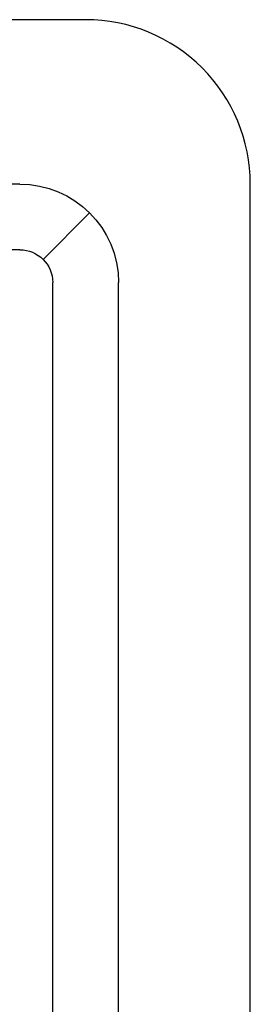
# Model space of a CAD drawing. Header units: millimetres. Extents: x 6161 to 8965, y -9035 to -5431.
# Tile 93 of 256: x 7389 to 7396, y -6803 to -6773. Entities that reach past the tile are written whole.
import ezdxf

# ---------------------------------------------------------------- set-up
doc = ezdxf.new("R2010")
doc.units = ezdxf.units.MM
doc.layers.add('Wyposazenie Wew - Urzadzenia Sanitarne', color=6, linetype='Continuous')

# ---------------------------------------------------------------- blocks, each defined once
blk = doc.blocks.new('ROCA DAMA_60x32')
for p, q in [((-25, -25), (-25, -12.7)), ((-23, -25), (-23, -12.7)), ((22, -28), (-22, -28))]:
    blk.add_line(p, q)
blk.add_lwpolyline([(-30, -1.5, -0.414214), (-28.5, 0), (28.5, 0, -0.414214), (30, -1.5), (30, -27, -0.414214), (25, -32), (-25, -32, -0.414214), (-30, -27), (-30, -1.5)], format="xyb")
for points in [[(-22.707, -25.707), (-24.121, -27.121)], [(22, -26), (-22, -26)]]:
    blk.add_lwpolyline(points)
for radius in [3, 1]:
    blk.add_arc((-22, -25), radius, 180, 270)

msp = doc.modelspace()

# ---------------------------------------------------------------- block references
at = {"layer": 'Wyposazenie Wew - Urzadzenia Sanitarne', "xscale": -1, "rotation": 89.99999999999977}
msp.add_blockref('ROCA DAMA_60x32', (7364.031, -6802.987), dxfattribs=at)

doc.saveas('drawing.dxf')
